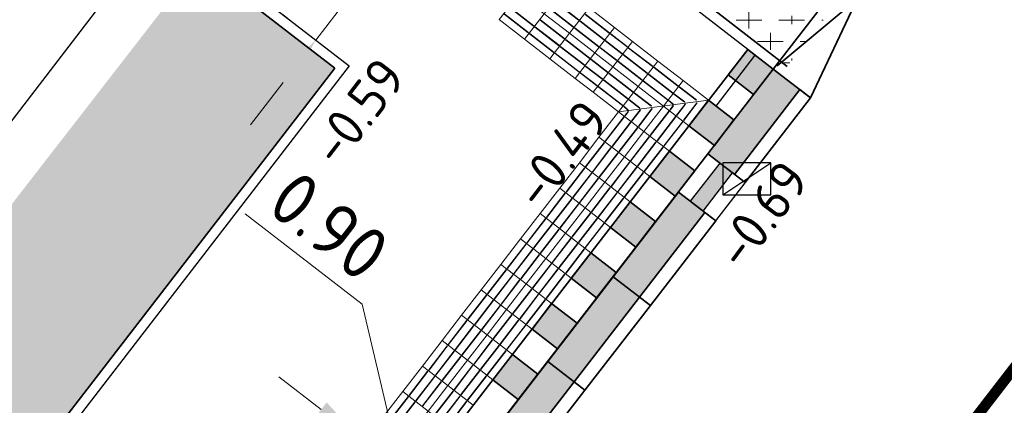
# Model space of a CAD drawing. Header units: metres. Extents: x -1 to 222837, y -2 to 853657.
# Tile 241 of 256: x 111393.62 to 111402.82, y 426530.46 to 426534.06. Entities that reach past the tile are written whole.
import ezdxf

# ---------------------------------------------------------------- set-up
doc = ezdxf.new("R2010")
doc.units = ezdxf.units.M
doc.header["$XCLIPFRAME"] = 0
doc.linetypes.add('VH-BUSHALTEBAND', pattern=[4, 2, -2])
doc.linetypes.add('VH-OPSLUITBAND_100X200', pattern=[16, 8, -2, 4, -2])
for name, color, linetype, lineweight in [('A-TXT-T25', 7, 'Continuous', 25), ('B-GRS-WERKGRENS', 4, 'WERKGRENS', 25), ('B-OI-RI-GWA_KOLK-S', 30, 'Continuous', 30), ('N-WE-GR-BOS-A', 42, 'Continuous', 18), ('N-WE-RI-HWA_KOLK-S', 150, 'Continuous', 25), ('N-WE-VH-KANTOPSLUITING_BUSHALTEBAND-G', 30, 'VH-BUSHALTEBAND', 35), ('N-WE-VH-KANTOPSLUITING_OPSLUITBAND_100X200-G', 150, 'VH-OPSLUITBAND_100X200', 35), ('N-WE-VH-KANTOPSLUITING_OPSLUITBAND_100X200-G VOETPAD', 150, 'VH-OPSLUITBAND_100X200', 35), ('N-WE-VH-KANTOPSLUITING_VOORKANT OB 100X200', 7, 'Continuous', 25), ('N-WE-VH-VERHARDING_ASFALT-A', 252, 'Continuous', 18), ('N-WE-VH-VERHARDING_TEGEL-G', 252, 'Continuous', 35), ('N-WE-VW-BLINDENGELEIDEROUTE-Geleidetegel_G', 30, 'Continuous', 18), ('N-WE-VW-MARKERING_LANGS_STREEP_DOORGETROKKEN_010-G', 7, 'Continuous', 13), ('X-XX-AL-HOOGTELABEL-T25', 7, 'Continuous', 25)]:
    doc.layers.add(name, color=color, linetype=linetype, lineweight=lineweight)
doc.layers.add('X-REF', color=7, linetype='Continuous')
doc.styles.add('NLCS-ISO-ANNOTATIEF-T25', font='NLCS-ISO.ttf', dxfattribs={"height": 2.5})
doc.styles.add('NLCS-ISO-M1000-T25', font='NLCS-ISO.ttf')
doc.linetypes.add('WERKGRENS', pattern='A,2.5,-1,[133,ltypeshp.shx,S=1,R=0,X=-1,Y=0],-1,2.5', length=7)
doc.dimstyles.new('NLCS-ANNOTATIEF-T25-PIJL', dxfattribs={"dimtxt": 2.5, "dimasz": 2.5, "dimexe": 2, "dimexo": 2, "dimgap": 0.7, "dimtad": 1, "dimzin": 0, "dimdsep": 46, "dimtxsty": 'NLCS-ISO-ANNOTATIEF-T25', "dimcen": 0, "dimdle": 2, "dimclrd": 256, "dimclre": 256, "dimclrt": 256, "dimadec": 5, "dimazin": 0, "dimtfac": 1, "dimtofl": 0, "dimtmove": 1, "dimatfit": 0, "dimfxl": 2, "dimfxlon": 1, "dimtfillclr": 254, "dimtolj": 1, "dimtzin": 0, "dimlwd": 18, "dimlwe": 18, "dimarcsym": 0})
picture_1 = doc.add_image_def('image1.ecw', size_in_pixel=(400001, 250001))
picture_2 = doc.add_image_def('image2.ecw', size_in_pixel=(120000, 80000))
pattern_1 = [(0, (111399.514, 426536.058), (0.2, 0.2), [0.24, -0.16]), (90, (111399.634, 426535.978), (-0.8, 5e-17), [0.16, -0.24]), (90, (111399.834, 426536.178), (-0.8, 5e-17), [0.16, -0.24]), (90, (111400.034, 426536.018), (-0.8, 5e-17), [0.08, -0.32]), (90, (111400.234, 426536.218), (-0.8, 5e-17), [0.08, -0.32])]

# ---------------------------------------------------------------- blocks, each defined once
blk = doc.blocks.new('B-SRI-KOLK_TROTTOIR-SO')
at = {"color": 0}
blk.add_line((-1.125, 0), (1.125, 1.5), dxfattribs=at)
blk.add_3dface([(-1.125, 0), (1.125, 0), (1.125, 1.5), (-1.125, 1.5)], dxfattribs=at)
blk = doc.blocks.new('Trottoirkolk bushalteband')
at = {"layer": 'N-WE-RI-HWA_KOLK-S'}
blk.add_hatch(color=256, dxfattribs=at).paths.add_polyline_path([(0, 1.5), (0, 0.75), (2.25, 0.75), (2.25, 1.5)])
at = {"layer": 'N-WE-RI-HWA_KOLK-S', "flags": 128}
blk.add_lwpolyline([(0, 0), (2.25, 0), (2.25, 1.5), (0, 1.5)], close=True, dxfattribs=at)
blk.add_lwpolyline([(0, 0.75), (2.25, 0.75)], dxfattribs=at)
blk = doc.blocks.new('bushalteband')
at = {"layer": 'N-WE-VH-KANTOPSLUITING_BUSHALTEBAND-G', "transparency": 33554508}
h = blk.add_hatch(color=256, dxfattribs=at)
h.dxf.hatch_style = 1
h.paths.add_polyline_path([(1, -0.127), (0, -0.127), (0, -0.44), (1, -0.44)])
at = {"layer": 'N-WE-VH-KANTOPSLUITING_BUSHALTEBAND-G', "linetype": 'Continuous', "ltscale": 0.2, "flags": 128}
blk.add_lwpolyline([(0, 0), (0, -0.44), (1, -0.44), (1, 0), (0, 0), (0, -0.127), (1, -0.127)], dxfattribs=at)
blk = doc.blocks.new('*D1971')
at = {"layer": 'A-TXT-T25', "linetype": 'Continuous', "lineweight": 18, "transparency": 16777216}
for p, q in [((111399.2414, 426536.1792), (111400.1157, 426537.3108)), ((111398.1568, 426536.1663), (111398.4625, 426536.5619)), ((111397.1175, 426534.8212), (111399.2414, 426536.1792)), ((111397.5825, 426535.9781), (111397.5346, 426536.0152)), ((111396.384, 426533.8717), (111397.8511, 426535.7706)), ((111396.1154, 426534.0792), (111396.0674, 426534.1163)), ((111396.0783, 426533.476), (111395.7726, 426533.0804))]:
    blk.add_line(p, q, dxfattribs=at)
at = {"layer": 'A-TXT-T25', "transparency": 16777216}
for points in [[(111398.0908, 426536.2172), (111398.2227, 426536.1153), (111397.8511, 426535.7706)], [(111396.0123, 426533.527), (111396.1442, 426533.4251), (111396.384, 426533.8717)]]:
    blk.add_solid(points, dxfattribs=at)
at = {"layer": 'Defpoints', "color": 0, "transparency": 16777216}
for p in [(111397.8511, 426535.7706), (111397.9196, 426535.7176, 6.4024), (111396.4525, 426533.8187, 6.4024)]:
    blk.add_point(p, dxfattribs=at)
at = {"layer": 'A-TXT-T25', "transparency": 16777216, "insert": (111399.3699, 426536.9835), "char_height": 0.5, "attachment_point": 5, "rotation": 52.30943, "style": 'NLCS-ISO-ANNOTATIEF-T25'}
blk.add_mtext('\\A1;2.40', dxfattribs=at)
blk = doc.blocks.new('*D1975')
at = {"layer": 'A-TXT-T25', "linetype": 'Continuous', "lineweight": 18, "transparency": 16777216}
for p, q in [((111396.8166, 426531.4038), (111395.7246, 426532.2475)), ((111397.187, 426529.8391), (111396.8166, 426531.4038)), ((111396.435, 426530.4201), (111396.0393, 426530.7258)), ((111396.8307, 426530.1144), (111397.5433, 426529.5638)), ((111396.6782, 426529.9171), (111396.5861, 426529.7979)), ((111397.3908, 426529.3664), (111397.2988, 426529.2473)), ((111397.939, 426529.2581), (111398.3347, 426528.9524))]:
    blk.add_line(p, q, dxfattribs=at)
at = {"layer": 'A-TXT-T25', "transparency": 16777216}
for points in [[(111396.4859, 426530.4861), (111396.384, 426530.3542), (111396.8307, 426530.1144)], [(111397.9899, 426529.324), (111397.888, 426529.1922), (111397.5433, 426529.5638)]]:
    blk.add_solid(points, dxfattribs=at)
at = {"layer": 'Defpoints', "color": 0, "transparency": 16777216}
for p in [(111397.3364, 426530.769, 6.4024), (111398.0491, 426530.2183, 6.4024), (111397.5433, 426529.5638)]:
    blk.add_point(p, dxfattribs=at)
at = {"layer": 'A-TXT-T25', "transparency": 16777216, "insert": (111396.5091, 426532.1343), "char_height": 0.5, "attachment_point": 5, "rotation": 322.30943, "style": 'NLCS-ISO-ANNOTATIEF-T25'}
blk.add_mtext('\\A1;0.90', dxfattribs=at)

msp = doc.modelspace()

# ---------------------------------------------------------------- hatches: boundary and pattern name
at = {"layer": 'N-WE-GR-BOS-A', "transparency": 33554559}
h = msp.add_hatch(dxfattribs=at)
h.set_pattern_fill('AGR-BOSPLANTSOEN', color=102, scale=0.2, style=0, pattern_type=2)
h.set_pattern_definition(pattern_1)
h.paths.add_polyline_path([(111396.5607, 426533.6087), (111395.29, 426534.5904), (111383.4031, 426519.2834), (111383.8282, 426518.9522), (111384.7074, 426518.267)])
h.paths.add_polyline_path([(111396.8749, 426536.6515), (111398.8145, 426535.1529), (111399.514, 426536.058), (111419.203, 426560.557), (111427.541, 426571.11), (111440.755, 426587.651), (111439.8184, 426588.5964), (111432.3829, 426581.015), (111432.3115, 426581.0849), (111417.321, 426562.185), (111397.136, 426536.991)])
h = msp.add_hatch(dxfattribs=at)
h.set_pattern_fill('AGR-BOSPLANTSOEN', color=102, scale=0.2, style=0, pattern_type=2)
h.set_pattern_definition(pattern_1)
h.paths.add_polyline_path([(111400.792, 426533.6251), (111398.8145, 426535.1529), (111399.514, 426536.058), (111401.2055, 426534.6339), (111401.3423, 426534.3372)])
at = {"layer": 'N-WE-VH-VERHARDING_ASFALT-A', "transparency": 33554559}
h = msp.add_hatch(dxfattribs=at)
h.set_pattern_fill('AVH-ASFALT_LAAG2-D', color=256, scale=20, style=0, pattern_type=2)
h.set_pattern_definition([(45, (107770.70876, 433861.11063), (-0.282842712, 0.282842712), []), (45, (107770.94876, 433861.11063), (-0.282842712, 0.282842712), [0.2, -0.1])])
edge = h.paths.add_edge_path()
edge.add_line((111411.472, 426533.76), (111416.934, 426543.371))
edge.add_line((111416.934, 426543.371), (111416.972, 426543.45))
edge.add_line((111416.972, 426543.45), (111417.1839, 426543.8108))
edge.add_line((111417.1839, 426543.8108), (111417.088, 426543.868))
edge.add_line((111417.088, 426543.868), (111417.0054, 426543.9173))
edge.add_line((111417.0054, 426543.9173), (111416.9725, 426543.9369))
edge.add_line((111416.9725, 426543.9369), (111416.9127, 426543.9725))
edge.add_line((111416.9127, 426543.9725), (111416.893, 426543.948))
edge.add_line((111416.893, 426543.948), (111416.832, 426544.011))
edge.add_line((111416.832, 426544.011), (111416.761, 426544.063))
edge.add_line((111416.761, 426544.063), (111416.6859, 426544.1078))
edge.add_line((111416.6859, 426544.1078), (111416.6129, 426544.1513))
edge.add_line((111416.6129, 426544.1513), (111416.3511, 426544.3074))
edge.add_line((111416.3511, 426544.3074), (111415.7748, 426544.6511))
edge.add_arc((111415.517, 426544.2217), 0.5009, -33.99458, 59.01822, ccw=False)
edge.add_line((111415.9322, 426543.9417), (111415.6406, 426543.4493))
edge.add_line((111415.6406, 426543.4493), (111414.586, 426541.6686))
edge.add_line((111414.586, 426541.6686), (111397.9081, 426513.5095))
edge.add_line((111397.9081, 426513.5095), (111398.3383, 426513.2547))
edge.add_line((111398.3383, 426513.2547), (111400.5565, 426517))
edge.add_line((111400.5565, 426517), (111404.295, 426522.17))
edge.add_line((111404.295, 426522.17), (111411.472, 426533.76))
at = {"layer": 'N-WE-VH-VERHARDING_TEGEL-G'}
h = msp.add_hatch(color=256, dxfattribs=at)
h.dxf.hatch_style = 1
h.paths.add_polyline_path([(111400.4236, 426533.7833), (111400.2402, 426533.5459), (111400.4776, 426533.3625), (111400.661, 426533.5999)])
h = msp.add_hatch(color=256, dxfattribs=at)
h.dxf.hatch_style = 1
h.paths.add_polyline_path([(111400.0567, 426533.3085), (111399.8733, 426533.0711), (111400.1107, 426532.8877), (111400.2941, 426533.1251)])
h = msp.add_hatch(color=256, dxfattribs=at)
h.dxf.hatch_style = 1
h.paths.add_polyline_path([(111399.6899, 426532.8338), (111399.5065, 426532.5964), (111399.7439, 426532.4129), (111399.9273, 426532.6503)])
h = msp.add_hatch(color=256, dxfattribs=at)
h.dxf.hatch_style = 1
h.paths.add_polyline_path([(111399.3231, 426532.359), (111399.1396, 426532.1216), (111399.377, 426531.9381), (111399.5605, 426532.1755)])
h = msp.add_hatch(color=256, dxfattribs=at)
h.dxf.hatch_style = 1
h.paths.add_polyline_path([(111398.9562, 426531.8842), (111398.7728, 426531.6468), (111399.0102, 426531.4633), (111399.1936, 426531.7007)])
h = msp.add_hatch(color=256, dxfattribs=at)
h.dxf.hatch_style = 1
h.paths.add_polyline_path([(111398.5894, 426531.4094), (111398.406, 426531.172), (111398.6434, 426530.9886), (111398.8268, 426531.2259)])
h = msp.add_hatch(color=256, dxfattribs=at)
h.dxf.hatch_style = 1
h.paths.add_polyline_path([(111398.2225, 426530.9346), (111398.0391, 426530.6972), (111398.2765, 426530.5138), (111398.4599, 426530.7512)])

# ---------------------------------------------------------------- linework, layer by layer
at = {"layer": 'B-GRS-WERKGRENS', "flags": 128}
msp.add_lwpolyline([(110696.0424, 426984.6552), (110683.8611, 426993.0575), (110681.5434, 426989.648), (110647.8047, 426943.6556), (110640.0829, 426933.4366), (110631.1128, 426920.9005, 0.105208), (110625.3199, 426903.2705), (110623.1195, 426903.1135), (110622.8302, 426899.1404), (110622.8257, 426889.069), (110624.314, 426881.9131), (110619.9478, 426879.8593), (110610.3848, 426873.2075), (110605.3942, 426863.2003), (110609.4478, 426861.4866), (110615.1856, 426858.5041), (110624.3283, 426850.7908), (110624.9802, 426851.6022), (110633.8741, 426844.4563), (110643.0504, 426836.1435), (110655.3674, 426823.3669), (110656.8702, 426821.845), (110655.5569, 426820.1319), (110651.9971, 426815.8251), (110661.0857, 426808.031), (110673.7143, 426797.8916), (110678.9933, 426800.935), (110682.0087, 426797.6368), (110681.3441, 426795.8887), (110682.3406, 426793.9995), (110688.6092, 426792.8127), (110694.4162, 426788.3905), (110707.3498, 426779.7534), (110715.9972, 426773.9651), (110732.7151, 426767.339), (110745.7247, 426763.2028), (110771.1914, 426758.373, 0.060961), (110771.6742, 426758.3185), (110776.6174, 426758.3652, 0.203245), (110778.0492, 426758.9882), (110779.3918, 426760.4028), (110780.9873, 426760.4434), (110817.1705, 426756.6066), (110816.6589, 426751.3461), (110815.9469, 426746.519), (110856.8361, 426742.5539), (110868.464, 426743.0015), (110903.6966, 426739.1644), (110904.3848, 426743.7349), (110908.755, 426743.0671), (110933.5332, 426740.8075), (110948.0408, 426738.8473), (110947.4256, 426740.8728), (110946.1413, 426744.2355), (110945.7955, 426745.6803), (110945.6322, 426748.1471), (110946.284, 426749.2657), (110950.55, 426751.1074), (110955.1425, 426754.8833), (110957.03, 426770.6443, -0.185807), (110962.3439, 426783.753), (110989.6664, 426800.1273), (111094.2752, 426788.8928), (111096.9393, 426786.2536), (111113.387, 426770.3931), (111118.0944, 426765.9923), (111122.4936, 426760.6996), (111125.9314, 426762.8446), (111132.5526, 426748.3003), (111130.756, 426746.1019), (111135.8274, 426730.5828), (111138.6736, 426726.3465), (111145.5036, 426725.3036), (111154.9471, 426706.8249), (111165.7603, 426690.152), (111168.851, 426684.8194, -0.462362), (111168.5963, 426684.1014), (111167.0071, 426683.4965, 0.420484), (111166.7216, 426682.8413), (111168.1987, 426679.1971, 0.408106), (111168.8402, 426678.9177), (111171.0563, 426679.7624, -0.386511), (111171.6824, 426679.5171), (111181.5181, 426659.6501, -0.050833), (111182.4436, 426652.4704), (111182.0314, 426643.923, 0.142474), (111183.8712, 426635.0932), (111183.4465, 426634.9245, 0.435549), (111183.181, 426634.2421), (111186.4656, 426627.4501, 0.391009), (111187.0968, 426627.2017), (111187.7695, 426627.4631, -0.621705), (111188.6778, 426626.8695), (111191.3536, 426623.2086), (111193.4941, 426621.7053, 0.031245), (111201.9852, 426616.7325), (111203.0999, 426614.7511), (111204.682, 426609.1244), (111214.9386, 426601.3343), (111217.1204, 426598.7395), (111225.8995, 426589.0359), (111234.1322, 426582.7269), (111239.4891, 426579.6722), (111245.6835, 426577.3486), (111253.4749, 426571.9169), (111263.6, 426564.0526), (111282.5854, 426548.9024), (111301.6692, 426532.7467, 0.305373), (111302.2245, 426532.6856), (111306.0353, 426534.6841, -0.298082), (111306.5802, 426534.6315), (111324.4609, 426520.2968), (111328.5947, 426517.3176), (111334.5617, 426512.1897), (111347.6676, 426496.9046), (111348.8032, 426495.5161), (111350.8304, 426490.6816), (111350.3674, 426489.5288), (111350.1567, 426488.113), (111358.3017, 426484.7489), (111354.8474, 426480.6644), (111368.3123, 426468.1831), (111377.3553, 426476.996, 0.136337), (111383.9435, 426482.7516), (111385.2075, 426486.335, 0.12909), (111392.5323, 426491.085), (111402.9598, 426500.6813), (111414.8163, 426512.1936), (111417.8476, 426515.9853), (111419.2589, 426514.9338), (111421.3759, 426518.0123), (111420.2224, 426518.9196), (111422.81, 426522.1924), (111426.863, 426530.0682, 0.035071), (111434.8335, 426544.8206), (111439.2413, 426554.0134, -0.052308), (111448.8827, 426568.1194, -0.040521), (111456.7487, 426576.4924, -0.046695), (111473.4248, 426590.6198), (111485.5951, 426597.7662, -0.012677), (111492.9285, 426600.958), (111508.0649, 426606.5204, 0.410507), (111508.3639, 426607.1562), (111505.5678, 426615.0734, 0.416821), (111504.9257, 426615.3769, 0.090586), (111453.5553, 426585.3427, 0.075355), (111438.7111, 426569.8858), (111431.5958, 426575.2906), (111449.9864, 426597.6332, -0.016792), (111466.0879, 426610.5482, -0.055737), (111491.1449, 426625.909), (111496.7623, 426628.282), (111500.0134, 426627.408), (111496.8382, 426635.2441, 0.436513), (111496.1526, 426635.5043), (111483.8851, 426629.4186), (111469.1011, 426620.6492), (111459.7603, 426613.6987), (111449.6345, 426605.6254), (111441.1156, 426596.9369), (111429.1984, 426582.1603), (111431.0516, 426580.4575), (111406.3855, 426549.5491), (111397.0353, 426537.6586), (111395.2825, 426538.9636), (111392.9955, 426535.9501), (111394.7182, 426534.652), (111385.0563, 426522.0908), (111383.9989, 426523.6376), (111382.3412, 426528.1461), (111377.4375, 426522.2271), (111374.2352, 426518.6692), (111371.5931, 426517.349), (111368.7588, 426516.8835, -0.16527), (111368.4414, 426516.9363), (111351.2649, 426526.1508), (111324.3951, 426546.666, -0.365702), (111324.2558, 426547.2959), (111327.3573, 426553.7283), (111318.6307, 426557.5297), (111316.993, 426553.8053, -0.292044), (111316.5453, 426553.5067), (111315.0912, 426553.4777, -0.17767), (111314.7655, 426553.5899), (111310.1408, 426557.3558), (111311.2887, 426558.5858), (111304.2587, 426562.7405), (111301.5045, 426560.4492), (111295.9509, 426564.4743), (111281.0543, 426575.6912), (111258.9288, 426592.957), (111249.3591, 426601.8548, -0.343865), (111248.8513, 426603.8594), (111251.0811, 426609.1697), (111244.5637, 426612.1342), (111243.3013, 426609.3809, -0.38751), (111240.247, 426608.7097), (111235.9586, 426611.3734), (111222.8523, 426621.7349, -0.101961), (111210.3565, 426637.5663), (111200.0165, 426658.1073), (111201.4139, 426658.6408), (111199.3001, 426663.2598), (111197.9906, 426662.7333), (111191.4076, 426676.6319), (111174.4849, 426716.3816), (111175.4097, 426716.7231), (111171.0205, 426729.4174), (111175.0412, 426731.185), (111170.1325, 426742.3426), (111166.2238, 426740.4392, -0.410464), (111165.5682, 426740.6918), (111138.6135, 426800.3934), (111133.3697, 426808.996), (111125.2446, 426812.7715), (111122.0804, 426814.7113), (111120.4075, 426811.7274), (111112.4651, 426815.0539), (111113.977, 426818.0228), (111102.5934, 426823.5257), (111102.2145, 426825.6444), (111101.5386, 426826.104), (111098.4509, 426820.0386), (111098.1228, 426816.7559, -0.478315), (111097.1304, 426815.9869), (111079.7528, 426814.8965), (111037.4827, 426818.9619), (111036.1483, 426820.676), (111025.3219, 426821.8651, -0.588269), (111024.7204, 426822.5699), (111025.1154, 426826.7463), (111011.1397, 426828.3732), (111010.5098, 426823.377), (110975.0569, 426827.1641, -0.42274), (110973.7842, 426826.145), (110972.2564, 426826.4378), (110959.5596, 426833.3734), (110958.1603, 426830.409), (110957.3954, 426829.099), (110954.2397, 426830.6759, 0.41776), (110954.0263, 426831.7812), (110953.0451, 426832.2923), (110947.7288, 426821.8867, 0.394832), (110948.0794, 426820.5624), (110946.5009, 426817.2404, 0.346248), (110946.8876, 426815.8708), (110948.0794, 426815.2823), (110932.6313, 426785.3128), (110928.0532, 426787.6811), (110926.0816, 426783.9946), (110917.98, 426788.1352), (110915.9109, 426784.42), (110924.7467, 426780.0296), (110923.0733, 426776.8554, -0.356778), (110920.2972, 426775.4672), (110916.1875, 426776.0072), (110915.9141, 426771.5714), (110913.7365, 426768.8555), (110905.8767, 426769.8295), (110900.4014, 426769.4949), (110863.1263, 426773.5086), (110863.2476, 426775.3474), (110848.047, 426776.8987), (110848.3121, 426779.5808), (110834.4844, 426781.2506), (110832.1514, 426778.2107), (110815.8574, 426780.0038), (110815.8584, 426779.1503), (110801.2397, 426780.3392), (110782.6093, 426782.222), (110759.4143, 426784.7077), (110754.5988, 426785.9779), (110742.745, 426787.1149, -0.082715), (110722.469, 426795.3305), (110715.9744, 426799.6762), (110697.6211, 426814.5447), (110698.7305, 426815.8539), (110693.1992, 426820.2996), (110694.4011, 426821.1956), (110690.4312, 426824.4068), (110689.2759, 426823.1938), (110680.9801, 426829.6825), (110667.8024, 426840.4947), (110648.298, 426856.8491), (110644.9707, 426860.4465), (110640.9767, 426865.7977, -0.151022), (110633.0251, 426899.4367), (110633.3008, 426902.589), (110632.0835, 426902.7381, -0.033871), (110634.6762, 426913.6872, -0.064232), (110643.7421, 426928.4733), (110681.0035, 426978.4881), (110692.6868, 426980.9045)], format="xyb", close=True, dxfattribs=at)
at = {"layer": 'N-WE-VH-KANTOPSLUITING_BUSHALTEBAND-G', "flags": 128}
msp.add_lwpolyline([(111401.0087, 426533.3313), (111401.4468, 426534.2565), (111400.6616, 426533.5995), (111401.0086, 426533.3312), (111401.6206, 426534.1222), (111401.273, 426534.3907), (111400.6615, 426533.5995)], dxfattribs=at)
at = {"layer": 'N-WE-VH-KANTOPSLUITING_OPSLUITBAND_100X200-G', "flags": 128}
msp.add_lwpolyline([(111400.792, 426533.625), (111396.8757, 426536.6509)], dxfattribs=at)
at = {"layer": 'N-WE-VH-KANTOPSLUITING_OPSLUITBAND_100X200-G VOETPAD', "flags": 128}
msp.add_lwpolyline([(111395.29, 426534.5904), (111396.5607, 426533.6086), (111384.7076, 426518.2673)], dxfattribs=at)
at = {"layer": 'N-WE-VH-KANTOPSLUITING_VOORKANT OB 100X200'}
for p, q in [((111395.3464, 426534.6733), (111396.6964, 426533.6303)), ((111396.6964, 426533.6303), (111384.7253, 426518.1267))]:
    msp.add_line(p, q, dxfattribs=at)
at = {"layer": 'N-WE-VH-KANTOPSLUITING_VOORKANT OB 100X200', "flags": 128}
msp.add_lwpolyline([(111400.1267, 426533.2545), (111400.4934, 426533.7291), (111396.8182, 426536.5687)], dxfattribs=at)
at = {"layer": 'N-WE-VH-VERHARDING_TEGEL-G'}
for p, q in [((111400.2402, 426533.5459), (111400.4776, 426533.3625)), ((111399.8733, 426533.0711), (111400.1107, 426532.8877)), ((111399.8733, 426533.0711), (111400.1107, 426532.8877)), ((111399.5065, 426532.5964), (111399.7439, 426532.4129)), ((111399.1396, 426532.1216), (111399.377, 426531.9381)), ((111399.1396, 426532.1216), (111399.377, 426531.9381)), ((111398.7728, 426531.6468), (111399.0102, 426531.4633)), ((111398.406, 426531.172), (111398.6434, 426530.9886)), ((111398.406, 426531.172), (111398.6434, 426530.9886)), ((111398.0391, 426530.6972), (111398.2765, 426530.5138))]:
    msp.add_line(p, q, dxfattribs=at)
at = {"layer": 'N-WE-VH-VERHARDING_TEGEL-G', "flags": 128}
for points in [[(111400.4236, 426533.7833), (111396.7552, 426529.0354)], [(111400.6615, 426533.5995), (111396.9931, 426528.8516)]]:
    msp.add_lwpolyline(points, dxfattribs=at)
for points in [[(111400.4236, 426533.7833), (111400.2402, 426533.5459), (111400.4776, 426533.3625), (111400.661, 426533.5999), (111400.4236, 426533.7833)], [(111400.4236, 426533.7833), (111400.2402, 426533.5459), (111400.4776, 426533.3625), (111400.661, 426533.5999), (111400.4236, 426533.7833)], [(111400.4236, 426533.7833), (111400.2402, 426533.5459), (111400.4776, 426533.3625), (111400.661, 426533.5999), (111400.4236, 426533.7833)], [(111400.0567, 426533.3085), (111399.8733, 426533.0711), (111400.1107, 426532.8877), (111400.2941, 426533.1251), (111400.0567, 426533.3085)], [(111400.0567, 426533.3085), (111399.8733, 426533.0711), (111400.1107, 426532.8877), (111400.2941, 426533.1251), (111400.0567, 426533.3085)], [(111400.0567, 426533.3085), (111399.8733, 426533.0711), (111400.1107, 426532.8877), (111400.2941, 426533.1251), (111400.0567, 426533.3085)], [(111400.0567, 426533.3085), (111399.8733, 426533.0711), (111400.1107, 426532.8877), (111400.2941, 426533.1251), (111400.0567, 426533.3085)], [(111400.0567, 426533.3085), (111399.8733, 426533.0711), (111400.1107, 426532.8877), (111400.2941, 426533.1251), (111400.0567, 426533.3085)], [(111400.0567, 426533.3085), (111399.8733, 426533.0711), (111400.1107, 426532.8877), (111400.2941, 426533.1251), (111400.0567, 426533.3085)], [(111399.6899, 426532.8338), (111399.5065, 426532.5964), (111399.7439, 426532.4129), (111399.9273, 426532.6503), (111399.6899, 426532.8338)], [(111399.6899, 426532.8338), (111399.5065, 426532.5964), (111399.7439, 426532.4129), (111399.9273, 426532.6503), (111399.6899, 426532.8338)], [(111399.6899, 426532.8338), (111399.5065, 426532.5964), (111399.7439, 426532.4129), (111399.9273, 426532.6503), (111399.6899, 426532.8338)], [(111399.3231, 426532.359), (111399.1396, 426532.1216), (111399.377, 426531.9381), (111399.5605, 426532.1755), (111399.3231, 426532.359)], [(111399.3231, 426532.359), (111399.1396, 426532.1216), (111399.377, 426531.9381), (111399.5605, 426532.1755), (111399.3231, 426532.359)], [(111399.3231, 426532.359), (111399.1396, 426532.1216), (111399.377, 426531.9381), (111399.5605, 426532.1755), (111399.3231, 426532.359)], [(111399.3231, 426532.359), (111399.1396, 426532.1216), (111399.377, 426531.9381), (111399.5605, 426532.1755), (111399.3231, 426532.359)], [(111399.3231, 426532.359), (111399.1396, 426532.1216), (111399.377, 426531.9381), (111399.5605, 426532.1755), (111399.3231, 426532.359)], [(111399.3231, 426532.359), (111399.1396, 426532.1216), (111399.377, 426531.9381), (111399.5605, 426532.1755), (111399.3231, 426532.359)], [(111398.9562, 426531.8842), (111398.7728, 426531.6468), (111399.0102, 426531.4633), (111399.1936, 426531.7007), (111398.9562, 426531.8842)], [(111398.9562, 426531.8842), (111398.7728, 426531.6468), (111399.0102, 426531.4633), (111399.1936, 426531.7007), (111398.9562, 426531.8842)], [(111398.9562, 426531.8842), (111398.7728, 426531.6468), (111399.0102, 426531.4633), (111399.1936, 426531.7007), (111398.9562, 426531.8842)], [(111398.5894, 426531.4094), (111398.406, 426531.172), (111398.6434, 426530.9886), (111398.8268, 426531.2259), (111398.5894, 426531.4094)], [(111398.5894, 426531.4094), (111398.406, 426531.172), (111398.6434, 426530.9886), (111398.8268, 426531.2259), (111398.5894, 426531.4094)], [(111398.5894, 426531.4094), (111398.406, 426531.172), (111398.6434, 426530.9886), (111398.8268, 426531.2259), (111398.5894, 426531.4094)], [(111398.5894, 426531.4094), (111398.406, 426531.172), (111398.6434, 426530.9886), (111398.8268, 426531.2259), (111398.5894, 426531.4094)], [(111398.5894, 426531.4094), (111398.406, 426531.172), (111398.6434, 426530.9886), (111398.8268, 426531.2259), (111398.5894, 426531.4094)], [(111398.5894, 426531.4094), (111398.406, 426531.172), (111398.6434, 426530.9886), (111398.8268, 426531.2259), (111398.5894, 426531.4094)], [(111398.2225, 426530.9346), (111398.0391, 426530.6972), (111398.2765, 426530.5138), (111398.4599, 426530.7512), (111398.2225, 426530.9346)], [(111398.2225, 426530.9346), (111398.0391, 426530.6972), (111398.2765, 426530.5138), (111398.4599, 426530.7512), (111398.2225, 426530.9346)], [(111398.2225, 426530.9346), (111398.0391, 426530.6972), (111398.2765, 426530.5138), (111398.4599, 426530.7512), (111398.2225, 426530.9346)]]:
    msp.add_lwpolyline(points, close=True, dxfattribs=at)
at = {"layer": 'N-WE-VW-BLINDENGELEIDEROUTE-Geleidetegel_G', "flags": 128}
for points in [[(111398.0981, 426534.0636), (111398.3355, 426533.8802), (111398.5189, 426534.1176), (111398.2815, 426534.301), (111398.0981, 426534.0636)], [(111398.5189, 426534.1176), (111398.7563, 426533.9342), (111398.9397, 426534.1716), (111398.7023, 426534.355), (111398.5189, 426534.1176)], [(111398.6181, 426534.233), (111398.6157, 426534.2298), (111398.8404, 426534.0562), (111398.8429, 426534.0594)], [(111398.1484, 426534.1157), (111398.146, 426534.1126), (111398.3707, 426533.9389), (111398.3731, 426533.9421)], [(111398.1973, 426534.179), (111398.1949, 426534.1759), (111398.4196, 426534.0022), (111398.4221, 426534.0054)], [(111398.3355, 426533.8802), (111398.5729, 426533.6968), (111398.7563, 426533.9342), (111398.5189, 426534.1176), (111398.3355, 426533.8802)], [(111398.3355, 426533.8802), (111398.5729, 426533.6968), (111398.7563, 426533.9342), (111398.5189, 426534.1176), (111398.3355, 426533.8802)], [(111398.5692, 426534.1697), (111398.5668, 426534.1665), (111398.7915, 426533.9929), (111398.794, 426533.9961)], [(111398.7563, 426533.9342), (111398.9937, 426533.7508), (111399.1771, 426533.9882), (111398.9397, 426534.1716), (111398.7563, 426533.9342)], [(111398.7563, 426533.9342), (111398.9937, 426533.7508), (111399.1771, 426533.9882), (111398.9397, 426534.1716), (111398.7563, 426533.9342)], [(111398.9044, 426534.1129), (111398.902, 426534.1097), (111399.1267, 426533.9361), (111399.1292, 426533.9393)], [(111398.4836, 426534.0589), (111398.4812, 426534.0558), (111398.7059, 426533.8821), (111398.7084, 426533.8853)], [(111398.8555, 426534.0496), (111398.8531, 426534.0464), (111399.0778, 426533.8728), (111399.0803, 426533.876)], [(111398.3858, 426533.9323), (111398.3834, 426533.9291), (111398.6081, 426533.7555), (111398.6105, 426533.7587)], [(111398.4347, 426533.9956), (111398.4323, 426533.9924), (111398.657, 426533.8188), (111398.6595, 426533.822)], [(111398.5729, 426533.6968), (111398.8103, 426533.5134), (111398.9937, 426533.7508), (111398.7563, 426533.9342), (111398.5729, 426533.6968)], [(111398.8066, 426533.9863), (111398.8042, 426533.9831), (111399.0289, 426533.8095), (111399.0314, 426533.8126)], [(111398.9937, 426533.7508), (111399.1611, 426533.6214), (111399.3445, 426533.8588), (111399.1771, 426533.9882), (111398.9937, 426533.7508)], [(111398.9937, 426533.7508), (111399.1611, 426533.6214), (111399.3445, 426533.8588), (111399.1771, 426533.9882), (111398.9937, 426533.7508)], [(111399.1418, 426533.9295), (111399.1394, 426533.9263), (111399.2942, 426533.8067), (111399.2966, 426533.8099)], [(111398.721, 426533.8755), (111398.7186, 426533.8723), (111398.9433, 426533.6987), (111398.9458, 426533.7019)], [(111399.0929, 426533.8662), (111399.0905, 426533.863), (111399.2453, 426533.7434), (111399.2477, 426533.7466)], [(111399.1611, 426533.6214), (111399.3985, 426533.438), (111399.5819, 426533.6754), (111399.3445, 426533.8588), (111399.1611, 426533.6214)], [(111399.1611, 426533.6214), (111399.3985, 426533.438), (111399.5819, 426533.6754), (111399.3445, 426533.8588), (111399.1611, 426533.6214)], [(111398.6232, 426533.7489), (111398.6208, 426533.7457), (111398.8455, 426533.5721), (111398.8479, 426533.5752)], [(111398.6721, 426533.8122), (111398.6697, 426533.809), (111398.8944, 426533.6354), (111398.8969, 426533.6386)], [(111398.8103, 426533.5134), (111398.9777, 426533.384), (111399.1611, 426533.6214), (111398.9937, 426533.7508), (111398.8103, 426533.5134)], [(111399.044, 426533.8029), (111399.0416, 426533.7997), (111399.1963, 426533.6801), (111399.1988, 426533.6833)], [(111399.3093, 426533.8001), (111399.3069, 426533.7969), (111399.5316, 426533.6233), (111399.534, 426533.6265)], [(111398.9584, 426533.6921), (111398.956, 426533.6889), (111399.1107, 426533.5694), (111399.1132, 426533.5725)], [(111399.2115, 426533.6735), (111399.209, 426533.6703), (111399.4338, 426533.4967), (111399.4362, 426533.4999)], [(111399.2604, 426533.7368), (111399.2579, 426533.7336), (111399.4827, 426533.56), (111399.4851, 426533.5632)], [(111399.5819, 426533.6754), (111399.3985, 426533.438), (111399.6359, 426533.2546), (111399.8193, 426533.492), (111399.5819, 426533.6754)], [(111399.5819, 426533.6754), (111399.3985, 426533.438), (111399.6359, 426533.2546), (111399.8193, 426533.492), (111399.5819, 426533.6754)], [(111398.8606, 426533.5655), (111398.8582, 426533.5623), (111399.0129, 426533.4428), (111399.0153, 426533.4459)], [(111398.9095, 426533.6288), (111398.9071, 426533.6256), (111399.0618, 426533.5061), (111399.0643, 426533.5092)], [(111398.9777, 426533.384), (111399.2151, 426533.2006), (111399.3985, 426533.438), (111399.1611, 426533.6214), (111398.9777, 426533.384)], [(111399.1259, 426533.5627), (111399.1234, 426533.5595), (111399.3482, 426533.3859), (111399.3506, 426533.3891)], [(111399.5467, 426533.6167), (111399.5443, 426533.6135), (111399.769, 426533.4399), (111399.7714, 426533.443)], [(111399.077, 426533.4994), (111399.0745, 426533.4962), (111399.2993, 426533.3226), (111399.3017, 426533.3258)], [(111399.4489, 426533.4901), (111399.4464, 426533.4869), (111399.6712, 426533.3133), (111399.6736, 426533.3164)], [(111399.4978, 426533.5534), (111399.4953, 426533.5502), (111399.7201, 426533.3766), (111399.7225, 426533.3797)], [(111399.8193, 426533.492), (111399.6359, 426533.2546), (111399.8733, 426533.0711), (111400.0567, 426533.3085), (111399.8193, 426533.492)], [(111399.0281, 426533.4361), (111399.0256, 426533.4329), (111399.2504, 426533.2593), (111399.2528, 426533.2625)], [(111399.3985, 426533.438), (111399.2151, 426533.2006), (111399.4525, 426533.0172), (111399.6359, 426533.2546), (111399.3985, 426533.438)], [(111399.3633, 426533.3793), (111399.3608, 426533.3761), (111399.5214, 426533.2546), (111399.5239, 426533.2577)], [(111399.7841, 426533.4333), (111399.7817, 426533.4301), (111399.9422, 426533.3086), (111399.9447, 426533.3117)], [(111399.3144, 426533.316), (111399.3119, 426533.3128), (111399.4119, 426533.2358), (111399.4144, 426533.239)], [(111399.6863, 426533.3067), (111399.6838, 426533.3035), (111399.7219, 426533.2715), (111399.7244, 426533.2747)], [(111399.7352, 426533.37), (111399.7327, 426533.3668), (111399.8328, 426533.2898), (111399.8352, 426533.293)], [(111399.9514, 426533.2834), (111399.9482, 426533.2858), (111399.8212, 426533.1215), (111399.8244, 426533.1191)], [(111399.2151, 426533.2006), (111399.0317, 426532.9632), (111399.2691, 426532.7798), (111399.4525, 426533.0172), (111399.2151, 426533.2006)], [(111399.2151, 426533.2006), (111399.0317, 426532.9632), (111399.2691, 426532.7798), (111399.4525, 426533.0172), (111399.2151, 426533.2006)], [(111399.2655, 426533.2527), (111399.263, 426533.2495), (111399.3011, 426533.2175), (111399.3036, 426533.2207)], [(111399.3076, 426533.2024), (111399.3044, 426533.2049), (111399.2738, 426533.1653), (111399.277, 426533.1629)], [(111399.4203, 426533.2173), (111399.4171, 426533.2197), (111399.3371, 426533.1164), (111399.3403, 426533.114)], [(111399.5306, 426533.2294), (111399.5274, 426533.2318), (111399.4004, 426533.0675), (111399.4036, 426533.0651)], [(111399.6359, 426533.2546), (111399.4525, 426533.0172), (111399.6899, 426532.8338), (111399.8733, 426533.0711), (111399.6359, 426533.2546)], [(111399.6359, 426533.2546), (111399.4525, 426533.0172), (111399.6899, 426532.8338), (111399.8733, 426533.0711), (111399.6359, 426533.2546)], [(111399.688, 426533.2042), (111399.6848, 426533.2067), (111399.5112, 426532.9819), (111399.5144, 426532.9795)], [(111399.7284, 426533.2564), (111399.7252, 426533.2588), (111399.6946, 426533.2193), (111399.6978, 426533.2169)], [(111399.8411, 426533.2712), (111399.838, 426533.2737), (111399.7579, 426533.1704), (111399.7611, 426533.168)], [(111399.2672, 426533.1502), (111399.264, 426533.1527), (111399.0904, 426532.9279), (111399.0936, 426532.9255)], [(111399.3305, 426533.1013), (111399.3273, 426533.1038), (111399.1537, 426532.879), (111399.1569, 426532.8766)], [(111399.7513, 426533.1553), (111399.7481, 426533.1578), (111399.5745, 426532.933), (111399.5777, 426532.9306)], [(111399.8146, 426533.1064), (111399.8115, 426533.1088), (111399.6378, 426532.8841), (111399.641, 426532.8817)], [(111399.3938, 426533.0524), (111399.3906, 426533.0549), (111399.217, 426532.8301), (111399.2202, 426532.8277)], [(111399.4525, 426533.0172), (111399.2691, 426532.7798), (111399.5065, 426532.5964), (111399.6899, 426532.8338), (111399.4525, 426533.0172)], [(111399.0317, 426532.9632), (111398.8483, 426532.7258), (111399.0857, 426532.5424), (111399.2691, 426532.7798), (111399.0317, 426532.9632)], [(111399.0838, 426532.9128), (111399.0806, 426532.9153), (111398.907, 426532.6906), (111398.9101, 426532.6881)], [(111399.5046, 426532.9668), (111399.5014, 426532.9693), (111399.3278, 426532.7445), (111399.331, 426532.7421)], [(111399.5679, 426532.9179), (111399.5647, 426532.9204), (111399.3911, 426532.6956), (111399.3943, 426532.6932)], [(111399.1471, 426532.8639), (111399.1439, 426532.8664), (111398.9703, 426532.6416), (111398.9734, 426532.6392)], [(111399.6312, 426532.869), (111399.628, 426532.8714), (111399.4544, 426532.6467), (111399.4576, 426532.6443)], [(111399.2104, 426532.815), (111399.2072, 426532.8175), (111399.0336, 426532.5927), (111399.0367, 426532.5903)], [(111399.2691, 426532.7798), (111399.0857, 426532.5424), (111399.3231, 426532.359), (111399.5065, 426532.5964), (111399.2691, 426532.7798)], [(111399.2691, 426532.7798), (111399.0857, 426532.5424), (111399.3231, 426532.359), (111399.5065, 426532.5964), (111399.2691, 426532.7798)], [(111399.3212, 426532.7294), (111399.318, 426532.7319), (111399.1444, 426532.5071), (111399.1475, 426532.5047)], [(111398.8483, 426532.7258), (111398.6648, 426532.4884), (111398.9022, 426532.305), (111399.0857, 426532.5424), (111398.8483, 426532.7258)], [(111398.8483, 426532.7258), (111398.6648, 426532.4884), (111398.9022, 426532.305), (111399.0857, 426532.5424), (111398.8483, 426532.7258)], [(111398.9004, 426532.6754), (111398.8972, 426532.6779), (111398.7236, 426532.4532), (111398.7267, 426532.4507)], [(111399.3845, 426532.6805), (111399.3813, 426532.683), (111399.2077, 426532.4582), (111399.2108, 426532.4558)], [(111398.9637, 426532.6265), (111398.9605, 426532.629), (111398.7869, 426532.4042), (111398.79, 426532.4018)], [(111399.027, 426532.5776), (111399.0238, 426532.5801), (111398.8502, 426532.3553), (111398.8533, 426532.3529)], [(111399.4478, 426532.6316), (111399.4446, 426532.634), (111399.271, 426532.4093), (111399.2741, 426532.4069)], [(111398.6648, 426532.4884), (111398.4814, 426532.251), (111398.7188, 426532.0676), (111398.9022, 426532.305), (111398.6648, 426532.4884)], [(111399.0857, 426532.5424), (111398.9022, 426532.305), (111399.1396, 426532.1216), (111399.3231, 426532.359), (111399.0857, 426532.5424)], [(111399.1377, 426532.492), (111399.1346, 426532.4945), (111398.9609, 426532.2697), (111398.9641, 426532.2673)], [(111398.7169, 426532.438), (111398.7138, 426532.4405), (111398.5401, 426532.2158), (111398.5433, 426532.2133)], [(111398.7802, 426532.3891), (111398.7771, 426532.3916), (111398.6034, 426532.1668), (111398.6066, 426532.1644)], [(111399.2011, 426532.4431), (111399.1979, 426532.4456), (111399.0243, 426532.2208), (111399.0274, 426532.2184)], [(111399.2644, 426532.3942), (111399.2612, 426532.3966), (111399.0876, 426532.1719), (111399.0907, 426532.1695)], [(111398.8435, 426532.3402), (111398.8404, 426532.3427), (111398.6667, 426532.1179), (111398.6699, 426532.1155)], [(111398.9022, 426532.305), (111398.7188, 426532.0676), (111398.9562, 426531.8842), (111399.1396, 426532.1216), (111398.9022, 426532.305)], [(111398.9022, 426532.305), (111398.7188, 426532.0676), (111398.9562, 426531.8842), (111399.1396, 426532.1216), (111398.9022, 426532.305)], [(111398.4814, 426532.251), (111398.298, 426532.0136), (111398.5354, 426531.8302), (111398.7188, 426532.0676), (111398.4814, 426532.251)], [(111398.4814, 426532.251), (111398.298, 426532.0136), (111398.5354, 426531.8302), (111398.7188, 426532.0676), (111398.4814, 426532.251)], [(111398.5335, 426532.2006), (111398.5303, 426532.2031), (111398.3567, 426531.9784), (111398.3599, 426531.9759)], [(111398.9543, 426532.2546), (111398.9512, 426532.2571), (111398.7775, 426532.0323), (111398.7807, 426532.0299)], [(111399.0176, 426532.2057), (111399.0145, 426532.2082), (111398.8408, 426531.9834), (111398.844, 426531.981)], [(111398.5968, 426532.1517), (111398.5937, 426532.1542), (111398.42, 426531.9294), (111398.4232, 426531.927)], [(111398.6601, 426532.1028), (111398.657, 426532.1053), (111398.4833, 426531.8805), (111398.4865, 426531.8781)], [(111399.0809, 426532.1568), (111399.0778, 426532.1592), (111398.9041, 426531.9345), (111398.9073, 426531.9321)], [(111398.298, 426532.0136), (111398.1146, 426531.7762), (111398.352, 426531.5928), (111398.5354, 426531.8302), (111398.298, 426532.0136)], [(111398.298, 426532.0136), (111398.1146, 426531.7762), (111398.352, 426531.5928), (111398.5354, 426531.8302), (111398.298, 426532.0136)], [(111398.7188, 426532.0676), (111398.5354, 426531.8302), (111398.7728, 426531.6468), (111398.9562, 426531.8842), (111398.7188, 426532.0676)], [(111398.7188, 426532.0676), (111398.5354, 426531.8302), (111398.7728, 426531.6468), (111398.9562, 426531.8842), (111398.7188, 426532.0676)], [(111398.7709, 426532.0172), (111398.7677, 426532.0197), (111398.5941, 426531.7949), (111398.5973, 426531.7925)], [(111398.3501, 426531.9633), (111398.3469, 426531.9657), (111398.1733, 426531.741), (111398.1765, 426531.7385)], [(111398.4134, 426531.9143), (111398.4102, 426531.9168), (111398.2366, 426531.6921), (111398.2398, 426531.6896)], [(111398.8342, 426531.9683), (111398.8311, 426531.9708), (111398.6574, 426531.746), (111398.6606, 426531.7436)], [(111398.8975, 426531.9194), (111398.8944, 426531.9219), (111398.7207, 426531.6971), (111398.7239, 426531.6947)], [(111398.4767, 426531.8654), (111398.4735, 426531.8679), (111398.2999, 426531.6431), (111398.3031, 426531.6407)], [(111398.5354, 426531.8302), (111398.352, 426531.5928), (111398.5894, 426531.4094), (111398.7728, 426531.6468), (111398.5354, 426531.8302)], [(111398.5354, 426531.8302), (111398.352, 426531.5928), (111398.5894, 426531.4094), (111398.7728, 426531.6468), (111398.5354, 426531.8302)], [(111398.1146, 426531.7762), (111397.9312, 426531.5388), (111398.1686, 426531.3554), (111398.352, 426531.5928), (111398.1146, 426531.7762)], [(111398.1146, 426531.7762), (111397.9312, 426531.5388), (111398.1686, 426531.3554), (111398.352, 426531.5928), (111398.1146, 426531.7762)], [(111398.1667, 426531.7259), (111398.1635, 426531.7283), (111397.9899, 426531.5036), (111397.993, 426531.5011)], [(111398.5875, 426531.7798), (111398.5843, 426531.7823), (111398.4107, 426531.5575), (111398.4139, 426531.5551)], [(111398.6508, 426531.7309), (111398.6476, 426531.7334), (111398.474, 426531.5086), (111398.4772, 426531.5062)], [(111398.23, 426531.6769), (111398.2268, 426531.6794), (111398.0532, 426531.4547), (111398.0563, 426531.4522)], [(111398.2933, 426531.628), (111398.2901, 426531.6305), (111398.1165, 426531.4057), (111398.1197, 426531.4033)], [(111398.7141, 426531.682), (111398.7109, 426531.6845), (111398.5373, 426531.4597), (111398.5405, 426531.4573)], [(111397.9312, 426531.5388), (111397.7478, 426531.3014), (111397.9852, 426531.118), (111398.1686, 426531.3554), (111397.9312, 426531.5388)], [(111398.352, 426531.5928), (111398.1686, 426531.3554), (111398.406, 426531.172), (111398.5894, 426531.4094), (111398.352, 426531.5928)], [(111398.4041, 426531.5424), (111398.4009, 426531.5449), (111398.2273, 426531.3201), (111398.2304, 426531.3177)], [(111397.9833, 426531.4885), (111397.9801, 426531.4909), (111397.8065, 426531.2662), (111397.8096, 426531.2637)], [(111398.0466, 426531.4395), (111398.0434, 426531.442), (111397.8698, 426531.2173), (111397.8729, 426531.2148)], [(111398.4674, 426531.4935), (111398.4642, 426531.496), (111398.2906, 426531.2712), (111398.2937, 426531.2688)], [(111398.5307, 426531.4446), (111398.5275, 426531.4471), (111398.3539, 426531.2223), (111398.357, 426531.2199)], [(111398.1099, 426531.3906), (111398.1067, 426531.3931), (111397.9331, 426531.1683), (111397.9362, 426531.1659)], [(111398.1686, 426531.3554), (111397.9852, 426531.118), (111398.2225, 426530.9346), (111398.406, 426531.172), (111398.1686, 426531.3554)], [(111398.1686, 426531.3554), (111397.9852, 426531.118), (111398.2225, 426530.9346), (111398.406, 426531.172), (111398.1686, 426531.3554)], [(111397.7478, 426531.3014), (111397.5643, 426531.064), (111397.8017, 426530.8806), (111397.9852, 426531.118), (111397.7478, 426531.3014)], [(111397.7478, 426531.3014), (111397.5643, 426531.064), (111397.8017, 426530.8806), (111397.9852, 426531.118), (111397.7478, 426531.3014)], [(111398.2207, 426531.305), (111398.2175, 426531.3075), (111398.0439, 426531.0827), (111398.047, 426531.0803)], [(111398.284, 426531.2561), (111398.2808, 426531.2586), (111398.1072, 426531.0338), (111398.1103, 426531.0314)], [(111397.7998, 426531.2511), (111397.7967, 426531.2535), (111397.623, 426531.0288), (111397.6262, 426531.0263)], [(111397.8631, 426531.2021), (111397.86, 426531.2046), (111397.6863, 426530.9799), (111397.6895, 426530.9774)], [(111398.3473, 426531.2072), (111398.3441, 426531.2097), (111398.1705, 426530.9849), (111398.1736, 426530.9825)], [(111397.9264, 426531.1532), (111397.9233, 426531.1557), (111397.7496, 426530.9309), (111397.7528, 426530.9285)], [(111397.9852, 426531.118), (111397.8017, 426530.8806), (111398.0391, 426530.6972), (111398.2225, 426530.9346), (111397.9852, 426531.118)], [(111397.5643, 426531.064), (111397.3809, 426530.8266), (111397.6183, 426530.6432), (111397.8017, 426530.8806), (111397.5643, 426531.064)], [(111397.6164, 426531.0137), (111397.6133, 426531.0161), (111397.4396, 426530.7914), (111397.4428, 426530.7889)], [(111398.0372, 426531.0676), (111398.0341, 426531.0701), (111397.8604, 426530.8454), (111397.8636, 426530.8429)], [(111398.1005, 426531.0187), (111398.0974, 426531.0212), (111397.9237, 426530.7964), (111397.9269, 426530.794)], [(111397.6797, 426530.9648), (111397.6766, 426530.9672), (111397.5029, 426530.7425), (111397.5061, 426530.74)], [(111397.743, 426530.9158), (111397.7399, 426530.9183), (111397.5662, 426530.6935), (111397.5694, 426530.6911)], [(111398.1638, 426530.9698), (111398.1607, 426530.9723), (111397.987, 426530.7475), (111397.9902, 426530.7451)], [(111397.3809, 426530.8266), (111397.1975, 426530.5892), (111397.4349, 426530.4058), (111397.6183, 426530.6432), (111397.3809, 426530.8266)], [(111397.3809, 426530.8266), (111397.1975, 426530.5892), (111397.4349, 426530.4058), (111397.6183, 426530.6432), (111397.3809, 426530.8266)], [(111397.8017, 426530.8806), (111397.6183, 426530.6432), (111397.8557, 426530.4598), (111398.0391, 426530.6972), (111397.8017, 426530.8806)], [(111397.8017, 426530.8806), (111397.6183, 426530.6432), (111397.8557, 426530.4598), (111398.0391, 426530.6972), (111397.8017, 426530.8806)], [(111397.8538, 426530.8302), (111397.8507, 426530.8327), (111397.677, 426530.608), (111397.6802, 426530.6055)], [(111397.433, 426530.7763), (111397.4298, 426530.7787), (111397.2562, 426530.554), (111397.2594, 426530.5515)], [(111397.4963, 426530.7274), (111397.4931, 426530.7298), (111397.3195, 426530.5051), (111397.3227, 426530.5026)], [(111397.9171, 426530.7813), (111397.914, 426530.7838), (111397.7403, 426530.559), (111397.7435, 426530.5566)], [(111397.9804, 426530.7324), (111397.9773, 426530.7349), (111397.8036, 426530.5101), (111397.8068, 426530.5077)], [(111397.5596, 426530.6784), (111397.5564, 426530.6809), (111397.3828, 426530.4562), (111397.386, 426530.4537)], [(111397.6183, 426530.6432), (111397.4349, 426530.4058), (111397.6723, 426530.2224), (111397.8557, 426530.4598), (111397.6183, 426530.6432)], [(111397.1975, 426530.5892), (111397.0141, 426530.3518), (111397.2515, 426530.1684), (111397.4349, 426530.4058), (111397.1975, 426530.5892)], [(111397.2496, 426530.5389), (111397.2464, 426530.5413), (111397.0728, 426530.3166), (111397.0759, 426530.3141)], [(111397.6704, 426530.5928), (111397.6672, 426530.5953), (111397.4936, 426530.3706), (111397.4968, 426530.3681)], [(111397.7337, 426530.5439), (111397.7305, 426530.5464), (111397.5569, 426530.3216), (111397.5601, 426530.3192)], [(111397.3129, 426530.49), (111397.3097, 426530.4924), (111397.1361, 426530.2677), (111397.1392, 426530.2652)], [(111397.797, 426530.495), (111397.7938, 426530.4975), (111397.6202, 426530.2727), (111397.6234, 426530.2703)]]:
    msp.add_lwpolyline(points, close=True, dxfattribs=at)
for points in [[(111399.2151, 426533.2006), (111400.0567, 426533.3085)], [(111398.5354, 426531.8302), (111398.7188, 426532.0676)], [(111398.5354, 426531.8302), (111398.7188, 426532.0676)], [(111398.5354, 426531.8302), (111398.7188, 426532.0676)], [(111398.5354, 426531.8302), (111398.7188, 426532.0676)], [(111398.352, 426531.5928), (111398.5354, 426531.8302)], [(111398.352, 426531.5928), (111398.5354, 426531.8302)], [(111398.352, 426531.5928), (111398.5354, 426531.8302)], [(111398.352, 426531.5928), (111398.5354, 426531.8302)]]:
    msp.add_lwpolyline(points, dxfattribs=at)
at = {"layer": 'N-WE-VW-MARKERING_LANGS_STREEP_DOORGETROKKEN_010-G', "const_width": 0.1, "flags": 128}
msp.add_lwpolyline([(111385.8601, 426511.7493, 0.044181), (111389.9666, 426514.0511), (111403.363, 426531.3898), (111415.9974, 426552.7841)], format="xyb", dxfattribs=at)

# ---------------------------------------------------------------- block references
at = {"layer": 'B-OI-RI-GWA_KOLK-S', "xscale": 0.1999999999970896, "yscale": 0.1999999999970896, "zscale": 0.1999999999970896}
msp.add_blockref('B-SRI-KOLK_TROTTOIR-SO', (111400.414, 426532.425, -0.689), dxfattribs=at)
msp.add_blockref('B-SRI-KOLK_TROTTOIR-SO', (111400.414, 426532.425, -0.689), dxfattribs=at)
at = {"layer": 'N-WE-RI-HWA_KOLK-S', "xscale": 0.2, "yscale": 0.2, "zscale": 0.2, "rotation": 52.39721947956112}
msp.add_blockref('Trottoirkolk bushalteband', (111400.1237, 426532.1826), dxfattribs=at)
at = {"layer": 'N-WE-VH-KANTOPSLUITING_BUSHALTEBAND-G', "rotation": 232.3058798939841}
for p in [(111401.0098, 426533.3305), (111400.1237, 426532.1826), (111399.5123, 426531.3914), (111398.9008, 426530.6001)]:
    msp.add_blockref('bushalteband', p, dxfattribs=at)

# ---------------------------------------------------------------- texts
at = {"layer": 'X-XX-AL-HOOGTELABEL-T25', "char_height": 0.36, "attachment_point": 1, "style": 'NLCS-ISO-M1000-T25'}
for s, insert, rotation in [('\\pt0.72;-0.59', (111396.3068, 426532.8867), 52.443), ('\\pt0.72;-0.49', (111398.2012, 426532.4847, -0.2717), 52.443), ('\\pt0.72;-0.69', (111400.088, 426531.9198, -0.2717), 53.23861)]:
    msp.add_mtext_dynamic_manual_height_columns(s, width=2.935624, gutter_width=2.5, heights=[0], dxfattribs=dict(at, insert=insert, rotation=rotation))

# ---------------------------------------------------------------- dimensions: what is measured, and where the dimension line sits
at = {"layer": 'A-TXT-T25'}
for base, p1, p2, angle, picture, middle in [((111397.8511, 426535.7706, -6.5024), (111396.4525, 426533.8187, -0.1), (111397.9196, 426535.7176, -0.1), 52.30943, '*D1971', (111399.327, 426536.29, -6.5024)), ((111397.5433, 426529.5638, -6.5024), (111397.3364, 426530.769, -0.1), (111398.0491, 426530.2183, -0.1), 322.30943, '*D1975', (111396.7058, 426531.4894, -6.5024))]:
    dim = msp.add_linear_dim(base=base, p1=p1, p2=p2, angle=angle, dimstyle='NLCS-ANNOTATIEF-T25-PIJL', dxfattribs=at)
    dim.commit()
    dim.dimension.update_dxf_attribs({"geometry": picture, "text_midpoint": middle, "dimtype": 161})

# ---------------------------------------------------------------- pictures from other files: only their frames are drawn
at = {"layer": 'X-REF'}
image = msp.add_image(picture_1, insert=(100000.0001, 424999.9001), size_in_units=(40000, 25000.0375), dxfattribs=at)
image.set_boundary_path([(93497.8255, 208977.5368), (156894.5073, 250000.5)])
image = msp.add_image(picture_2, insert=(109499.5231, 424999.9595), size_in_units=(6001.8618, 4001.2412), dxfattribs=at)
image.dxf.flags = 7

doc.saveas('drawing.dxf')
